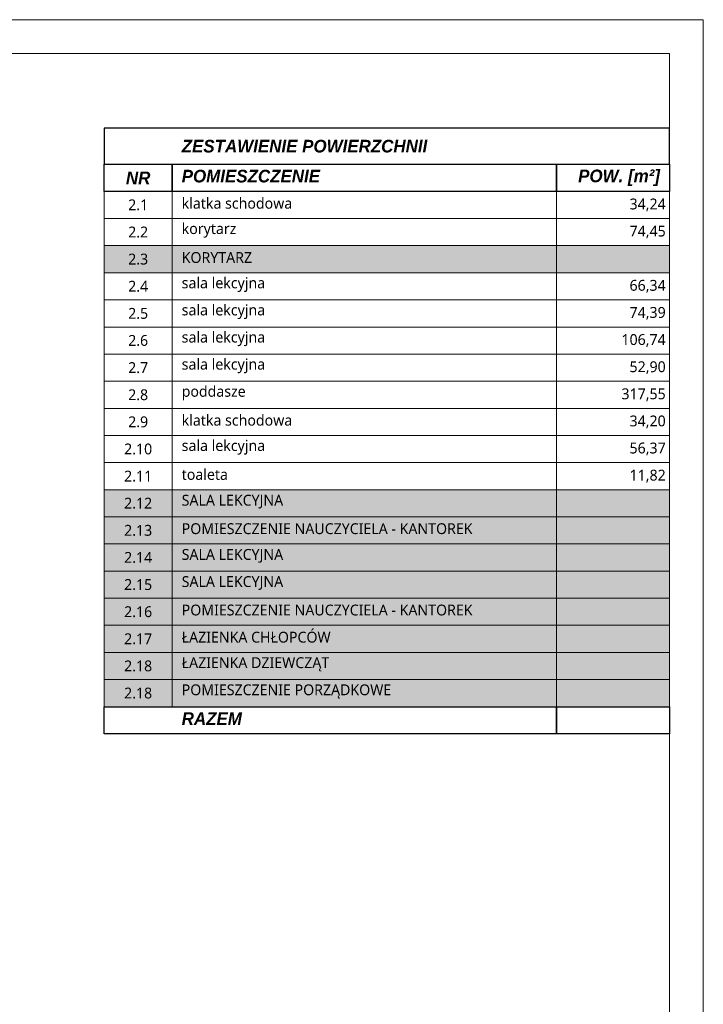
# Model space of a CAD drawing. Header units: millimetres. Extents: x 85284 to 143915, y -66821 to -28273.
# Tile 23 of 28: x 129308 to 130322, y -63737 to -62275. Entities that reach past the tile are written whole.
import ezdxf

# ---------------------------------------------------------------- set-up
doc = ezdxf.new("R2010")
doc.units = ezdxf.units.MM
for name, color, linetype, lineweight in [('IE_Ramka', 7, 'Continuous', 15), ('IE_Tabelka', 7, 'Continuous', 15), ('opis..KF', 251, 'Continuous', 9), ('ściana pro..KF', 251, 'Continuous', 9)]:
    doc.layers.add(name, color=color, linetype=linetype, lineweight=lineweight)
doc.styles.add('ARCH', font='segoeuil.ttf')

# ---------------------------------------------------------------- blocks, each defined once
blk = doc.blocks.new('*U1138')
at = {"layer": 'IE_Ramka'}
for points in [[(-797, 0), (0, 0), (0, 444), (-797, 444)], [(-772, 5), (-5, 5), (-5, 439), (-772, 439)]]:
    blk.add_lwpolyline(points, close=True, dxfattribs=at)

msp = doc.modelspace()

# ---------------------------------------------------------------- hatches: boundary and pattern name
at = {"layer": 'ściana pro..KF', "linetype": 'ByBlock', "true_color": 0xbababa, "transparency": 33554595}
h = msp.add_hatch(color=9, dxfattribs=at)
h.dxf.hatch_style = 1
h.paths.add_polyline_path([(129433.3, -62650.6), (130272, -62650.6), (130272, -62610.2), (129433.3, -62610.2)])
h = msp.add_hatch(color=9, dxfattribs=at)
h.dxf.hatch_style = 1
h.paths.add_polyline_path([(129433.3, -63294.8), (130272, -63294.8), (130272, -62972.7), (129433.3, -62972.7)])

# ---------------------------------------------------------------- linework, layer by layer
at = {"layer": 'opis..KF', "lineweight": 30}
for points in [[(129433.3, -62489.5), (130272, -62489.5), (130272, -62435.8), (129433.3, -62435.8)], [(129433.3, -62489.5), (129533.8, -62489.5), (129533.8, -62529.8), (129433.3, -62529.8)], [(129533.8, -62489.5), (130104.2, -62489.5), (130104.2, -62529.8), (129533.8, -62529.8)], [(130104.2, -62489.5), (130272, -62489.5), (130272, -62529.8), (130104.2, -62529.8)], [(129433.3, -63294.8), (130104.2, -63294.8), (130104.2, -63335.1), (129433.3, -63335.1)], [(130104.2, -63294.8), (130272, -63294.8), (130272, -63335.1), (130104.2, -63335.1)]]:
    msp.add_lwpolyline(points, close=True, dxfattribs=at)
at = {"layer": 'opis..KF'}
for points in [[(129433.3, -62529.8), (129533.8, -62529.8), (129533.8, -62570.1), (129433.3, -62570.1)], [(129533.8, -62529.8), (130104.2, -62529.8), (130104.2, -62570.1), (129533.8, -62570.1)], [(130104.2, -62529.8), (130272, -62529.8), (130272, -62570.1), (130104.2, -62570.1)], [(129433.3, -62570.1), (129533.8, -62570.1), (129533.8, -62610.3), (129433.3, -62610.3)], [(129533.8, -62570.1), (130104.2, -62570.1), (130104.2, -62610.3), (129533.8, -62610.3)], [(130104.2, -62570.1), (130272, -62570.1), (130272, -62610.3), (130104.2, -62610.3)], [(129433.3, -62610.3), (129533.8, -62610.3), (129533.8, -62650.6), (129433.3, -62650.6)], [(129533.8, -62610.3), (130104.2, -62610.3), (130104.2, -62650.6), (129533.8, -62650.6)], [(130104.2, -62610.3), (130272, -62610.3), (130272, -62650.6), (130104.2, -62650.6)], [(129433.3, -62650.6), (129533.8, -62650.6), (129533.8, -62690.8), (129433.3, -62690.8)], [(129533.8, -62650.6), (130104.2, -62650.6), (130104.2, -62690.8), (129533.8, -62690.8)], [(130104.2, -62650.6), (130272, -62650.6), (130272, -62690.8), (130104.2, -62690.8)], [(129433.3, -62690.8), (129533.8, -62690.8), (129533.8, -62731.1), (129433.3, -62731.1)], [(129533.8, -62690.8), (130104.2, -62690.8), (130104.2, -62731.1), (129533.8, -62731.1)], [(130104.2, -62690.8), (130272, -62690.8), (130272, -62731.1), (130104.2, -62731.1)], [(129433.3, -62731.1), (129533.8, -62731.1), (129533.8, -62771.4), (129433.3, -62771.4)], [(129533.8, -62731.1), (130104.2, -62731.1), (130104.2, -62771.4), (129533.8, -62771.4)], [(130104.2, -62731.1), (130272, -62731.1), (130272, -62771.4), (130104.2, -62771.4)], [(129433.3, -62771.4), (129533.8, -62771.4), (129533.8, -62811.6), (129433.3, -62811.6)], [(129533.8, -62771.4), (130104.2, -62770.8), (130104.2, -62811.1), (129533.8, -62811.6)], [(130104.2, -62771.4), (130272, -62771.4), (130272, -62811.6), (130104.2, -62811.6)], [(129433.3, -62811.6), (129533.8, -62811.6), (129533.8, -62851.9), (129433.3, -62851.9)], [(129533.8, -62811.6), (130104.2, -62811.6), (130104.2, -62851.9), (129533.8, -62851.9)], [(130104.2, -62811.6), (130272, -62811.6), (130272, -62851.9), (130104.2, -62851.9)], [(129433.3, -62851.9), (129533.8, -62851.9), (129533.8, -62892.2), (129433.3, -62892.2)], [(129533.8, -62851.9), (130104.2, -62851.9), (130104.2, -62892.2), (129533.8, -62892.2)], [(130104.2, -62851.9), (130272, -62851.9), (130272, -62892.2), (130104.2, -62892.2)], [(129433.3, -62892.2), (129533.8, -62892.2), (129533.8, -62932.4), (129433.3, -62932.4)], [(129533.8, -62892.2), (130104.2, -62892.2), (130104.2, -62932.4), (129533.8, -62932.4)], [(130104.2, -62892.2), (130272, -62892.2), (130272, -62932.4), (130104.2, -62932.4)], [(129433.3, -62932.4), (129533.8, -62932.4), (129533.8, -62972.7), (129433.3, -62972.7)], [(129533.8, -62932.4), (130104.2, -62932.4), (130104.2, -62972.7), (129533.8, -62972.7)], [(130104.2, -62932.4), (130272, -62932.4), (130272, -62972.7), (130104.2, -62972.7)], [(129433.3, -62972.7), (129533.8, -62972.7), (129533.8, -63012.9), (129433.3, -63012.9)], [(129533.8, -62972.7), (130104.2, -62972.7), (130104.2, -63012.9), (129533.8, -63012.9)], [(130104.2, -62972.7), (130272, -62972.7), (130272, -63012.9), (130104.2, -63012.9)], [(129433.3, -63012.9), (129533.8, -63012.9), (129533.8, -63053.2), (129433.3, -63053.2)], [(129533.8, -63012.9), (130104.2, -63012.9), (130104.2, -63053.2), (129533.8, -63053.2)], [(130104.2, -63012.9), (130272, -63012.9), (130272, -63053.2), (130104.2, -63053.2)], [(129433.3, -63053.2), (129533.8, -63053.2), (129533.8, -63093.5), (129433.3, -63093.5)], [(129533.8, -63053.2), (130104.2, -63053.2), (130104.2, -63093.5), (129533.8, -63093.5)], [(130104.2, -63053.2), (130272, -63053.2), (130272, -63093.5), (130104.2, -63093.5)], [(129433.3, -63093.5), (129533.8, -63093.5), (129533.8, -63133.7), (129433.3, -63133.7)], [(129533.8, -63093.5), (130104.2, -63093.5), (130104.2, -63133.7), (129533.8, -63133.7)], [(130104.2, -63093.5), (130272, -63093.5), (130272, -63133.7), (130104.2, -63133.7)], [(129433.3, -63133.7), (129533.8, -63133.7), (129533.8, -63174), (129433.3, -63174)], [(129533.8, -63133.7), (130104.2, -63133.7), (130104.2, -63174), (129533.8, -63174)], [(130104.2, -63133.7), (130272, -63133.7), (130272, -63174), (130104.2, -63174)], [(129433.3, -63174), (129533.8, -63174), (129533.8, -63214.3), (129433.3, -63214.3)], [(129533.8, -63174), (130104.2, -63174), (130104.2, -63214.3), (129533.8, -63214.3)], [(130104.2, -63174), (130272, -63174), (130272, -63214.3), (130104.2, -63214.3)], [(129433.3, -63214.3), (129533.8, -63214.3), (129533.8, -63254.5), (129433.3, -63254.5)], [(129533.8, -63214.3), (130104.2, -63214.3), (130104.2, -63254.5), (129533.8, -63254.5)], [(130104.2, -63214.3), (130272, -63214.3), (130272, -63254.5), (130104.2, -63254.5)], [(129433.3, -63254.5), (129533.8, -63254.5), (129533.8, -63294.8), (129433.3, -63294.8)], [(129533.8, -63254.5), (130104.2, -63254.5), (130104.2, -63294.8), (129533.8, -63294.8)], [(130104.2, -63254.5), (130272, -63254.5), (130272, -63294.8), (130104.2, -63294.8)]]:
    msp.add_lwpolyline(points, close=True, dxfattribs=at)
at = {"layer": 'ściana pro..KF', "linetype": 'ByBlock'}
for points in [[(129433.3, -62650.6), (130272, -62650.6), (130272, -62610.2), (129433.3, -62610.2)], [(129433.3, -63294.8), (130272, -63294.8), (130272, -62972.7), (129433.3, -62972.7)]]:
    msp.add_lwpolyline(points, close=True, dxfattribs=at)

# ---------------------------------------------------------------- block references
at = {"layer": 'IE_Tabelka', "xscale": 10, "yscale": 10, "zscale": 10}
msp.add_blockref('*U1138', (130322, -66714.8), dxfattribs=at)

# ---------------------------------------------------------------- texts
at = {"layer": 'opis..KF', "style": 'ARCH'}
for s, insert, char_height, width, attachment_point in [('\\A1;{\\fCentury Gothic|b1|i1|c238|p34;ZESTAWIENIE POWIERZCHNII}', (129548.1, -62462.7), 18.79, 488.988, 4), ('\\A1;{\\fCentury Gothic|b1|i1|c238|p34;NR}', (129483.5, -62509.7), 18.79, 100.659, 5), ('\\A1;{\\fCentury Gothic|b1|i1|c238|p34;POMIESZCZENIE}', (129548.1, -62507.2), 18.79, 488.988, 4), ('\\A1;{\\fCentury Gothic|b1|i1|c238|p34;POW. [m²]}', (130257.7, -62509.6), 18.79, 153.46, 6), ('\\A1;2.1', (129483.5, -62549.9), 16.11, 100.659, 5), ('\\A1;klatka schodowa', (129548.1, -62547.5), 16.105, 488.988, 4), ('\\A1;34,24', (130266.2, -62549.9), 16.11, 169.881, 6), ('\\A1;korytarz', (129548.1, -62587.7), 16.105, 488.988, 4), ('\\A1;2.2', (129483.5, -62590.2), 16.11, 100.659, 5), ('\\A1;74,45', (130266.2, -62590.1), 16.11, 169.881, 6), ('\\A1;2.3', (129483.5, -62630.4), 16.11, 100.659, 5), ('\\A1;KORYTARZ', (129548.1, -62628), 16.105, 488.988, 4), ('\\A1;2.4', (129483.5, -62670.7), 16.11, 100.659, 5), ('\\A1;sala lekcyjna', (129548.1, -62668.3), 16.105, 488.988, 4), ('\\A1;66,34', (130266.2, -62670.7), 16.11, 169.881, 6), ('\\A1;2.5', (129483.5, -62711), 16.11, 100.659, 5), ('\\A1;sala lekcyjna', (129548.1, -62708.5), 16.105, 488.988, 4), ('\\A1;74,39', (130266.2, -62710.9), 16.11, 169.881, 6), ('\\A1;sala lekcyjna', (129548.1, -62748.8), 16.105, 488.988, 4), ('\\A1;2.6', (129483.5, -62751.2), 16.11, 100.659, 5), ('\\A1;106,74', (130266.2, -62751.2), 16.11, 169.881, 6), ('\\A1;2.7', (129483.5, -62791.5), 16.11, 100.659, 5), ('\\A1;sala lekcyjna', (129548.1, -62789), 16.105, 488.988, 4), ('\\A1;52,90', (130266.2, -62791.5), 16.11, 169.881, 6), ('\\A1;2.8', (129483.5, -62831.8), 16.11, 100.659, 5), ('\\A1;poddasze', (129548.1, -62829.3), 16.105, 488.988, 4), ('\\A1;317,55', (130266.2, -62831.7), 16.11, 169.881, 6), ('\\A1;2.9', (129483.5, -62872), 16.11, 100.659, 5), ('\\A1;klatka schodowa', (129548.1, -62869.6), 16.105, 488.988, 4), ('\\A1;34,20', (130266.2, -62872), 16.11, 169.881, 6), ('\\A1;sala lekcyjna', (129548.1, -62909.8), 16.105, 488.988, 4), ('\\A1;2.10', (129483.5, -62912.3), 16.11, 100.659, 5), ('\\A1;56,37', (130266.2, -62912.2), 16.11, 169.881, 6), ('\\A1;2.11', (129483.5, -62952.6), 16.11, 100.659, 5), ('\\A1;toaleta', (129548.1, -62950.1), 16.105, 488.988, 4), ('\\A1;11,82', (130266.2, -62952.5), 16.11, 169.881, 6), ('\\A1;2.12', (129483.5, -62992.8), 16.11, 100.659, 5), ('\\A1;SALA LEKCYJNA', (129548.1, -62990.4), 16.105, 488.988, 4), ('\\A1;2.13', (129483.5, -63033.1), 16.11, 100.659, 5), ('\\A1;POMIESZCZENIE NAUCZYCIELA - KANTOREK', (129548.1, -63030.6), 16.105, 488.988, 4), ('\\A1;SALA LEKCYJNA', (129548.1, -63070.9), 16.105, 488.988, 4), ('\\A1;2.14', (129483.5, -63073.3), 16.11, 100.659, 5), ('\\A1;2.15', (129483.5, -63113.6), 16.11, 100.659, 5), ('\\A1;SALA LEKCYJNA', (129548.1, -63111.2), 16.105, 488.988, 4), ('\\A1;2.16', (129483.5, -63153.9), 16.11, 100.659, 5), ('\\A1;POMIESZCZENIE NAUCZYCIELA - KANTOREK', (129548.1, -63151.4), 16.105, 488.988, 4), ('\\A1;ŁAZIENKA CHŁOPCÓW', (129548.1, -63191.7), 16.105, 488.988, 4), ('\\A1;2.17', (129483.5, -63194.1), 16.11, 100.659, 5), ('\\A1;ŁAZIENKA DZIEWCZĄT', (129548.1, -63231.9), 16.105, 488.988, 4), ('\\A1;2.18', (129483.5, -63234.4), 16.11, 100.659, 5), ('\\A1;2.18', (129483.5, -63274.7), 16.11, 100.659, 5), ('\\A1;POMIESZCZENIE PORZĄDKOWE', (129548.1, -63272.2), 16.105, 488.988, 4), ('\\A1;{\\fCentury Gothic|b1|i1|c238|p34;RAZEM}', (129548.1, -63312.5), 18.79, 488.988, 4)]:
    msp.add_mtext(s, dxfattribs=dict(at, insert=insert, char_height=char_height, width=width, attachment_point=attachment_point))

doc.saveas('drawing.dxf')
